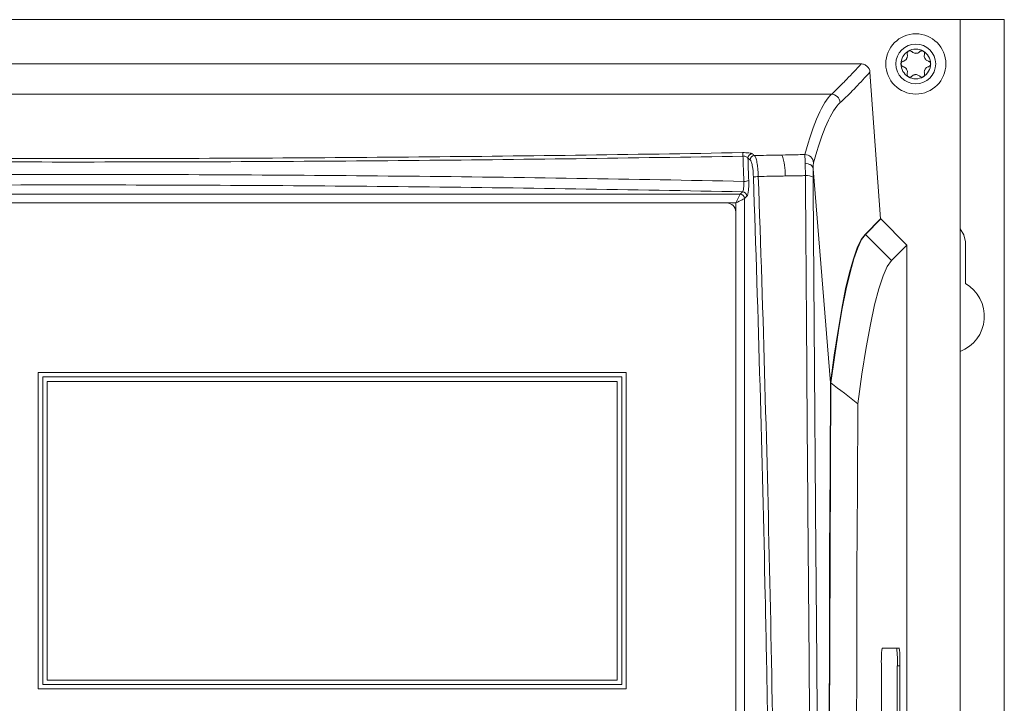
# Model space of a CAD drawing. Header units: millimetres. Extents: x 51 to 855, y 189 to 499.
# Tile 7 of 17: x 150 to 261, y 421 to 499. Entities that reach past the tile are written whole.
import ezdxf

# ---------------------------------------------------------------- set-up
doc = ezdxf.new("R2010")
doc.units = ezdxf.units.MM
doc.header["$LTSCALE"] = 3

msp = doc.modelspace()

# ---------------------------------------------------------------- linework, layer by layer
at = {"color": 7, "linetype": 'Continuous', "lineweight": 15}
for p, q in [((256.09, 498.7), (55.59, 498.7)), ((256.09, 188.7), (256.09, 498.7)), ((261.09, 498.7), (256.09, 498.7)), ((261.09, 188.7), (261.09, 498.7)), ((244.91, 493.7), (66.77, 493.7)), ((247.09, 476.19), (245.91, 492.77)), ((70.15, 490.27), (241.54, 490.27)), ((239.5, 481.85), (241.44, 457.68)), ((80.46, 478.98), (231.23, 478.98)), ((230.73, 477.99), (231.23, 478.98)), ((231.23, 478.98), (231.5, 479.25)), ((231.99, 478.76), (231.72, 478.48)), ((229.73, 477.99), (81.95, 477.99)), ((231.72, 478.48), (231.72, 386.54)), ((230.73, 386.78), (230.73, 476.99)), ((245.35, 474.45), (247.09, 476.19)), ((245.4, 474.45), (247.14, 476.19)), ((247.09, 476.19), (247.14, 476.19)), ((247.14, 476.19), (250.09, 473.24)), ((245.35, 474.45), (245.4, 474.45)), ((245.4, 474.45), (248.35, 471.5)), ((250.09, 473.24), (248.35, 471.5)), ((250.09, 213.96), (250.09, 473.24)), ((256.69, 468.89), (256.69, 473.6)), ((151.89, 458.84), (151.89, 423.09)), ((218.34, 458.84), (151.89, 458.84)), ((218.34, 423.09), (218.34, 458.84)), ((217.84, 458.34), (152.39, 458.34)), ((152.39, 458.34), (152.39, 423.59)), ((217.34, 457.84), (152.89, 457.84)), ((152.89, 457.84), (152.89, 424.09)), ((217.34, 424.09), (217.34, 457.84)), ((217.84, 423.59), (217.84, 458.34)), ((241.44, 457.68), (241.49, 457.68)), ((249.23, 427.7), (247.27, 427.7)), ((248.93, 427.7), (247.27, 427.7)), ((249.23, 427.7), (248.93, 427.7)), ((247.2, 425.7), (247.2, 389.7)), ((249, 389.7), (249, 425.7)), ((249.3, 425.7), (249, 425.7)), ((249.3, 389.7), (249.3, 425.7)), ((151.89, 423.09), (218.34, 423.09)), ((152.39, 423.59), (217.84, 423.59)), ((152.89, 424.09), (217.34, 424.09))]:
    msp.add_line(p, q, dxfattribs=at)
at = {"color": 106, "linetype": 'Continuous', "lineweight": 15}
for p, q in [((230.73, 477.99), (229.73, 477.99)), ((230.73, 476.99), (230.73, 477.99))]:
    msp.add_line(p, q, dxfattribs=at)
at = {"color": 7, "linetype": 'Continuous', "lineweight": 15, "flags": 128}
for points in [[(231.72, 478.48), (231.67, 478.46), (231.57, 478.41), (231.45, 478.35), (231.3, 478.27), (231.12, 478.18), (230.93, 478.09), (230.73, 477.99)], [(241.44, 457.68), (241.87, 460.79), (242.3, 463.6), (242.73, 466.09), (243.16, 468.28), (243.6, 470.14), (244.04, 471.7), (244.47, 472.93), (244.91, 473.85), (245.35, 474.45)], [(241.49, 457.68), (241.92, 460.79), (242.34, 463.6), (242.78, 466.09), (243.21, 468.28), (243.65, 470.14), (244.08, 471.7), (244.52, 472.93), (244.96, 473.85), (245.4, 474.45)], [(256.69, 473.6), (256.53, 474.4), (256.09, 475.06)], [(248.35, 471.5), (247.87, 470.82), (247.39, 469.76), (246.9, 468.31), (246.42, 466.47), (245.95, 464.25), (245.47, 461.65), (245, 458.67), (244.53, 455.31)], [(241.44, 457.68), (241.39, 448.02), (241.35, 438.33), (241.32, 428.6), (241.3, 418.84), (241.29, 409.08), (241.29, 399.31), (241.31, 389.55), (241.34, 379.81), (241.37, 370.1)], [(242.4, 275.69), (242.25, 284.6), (242.12, 293.64), (241.99, 302.8), (241.88, 312.08), (241.78, 321.45), (241.68, 330.92), (241.6, 340.47), (241.53, 350.09), (241.47, 359.77), (241.42, 369.51), (241.39, 379.28), (241.36, 389.09), (241.34, 398.91), (241.34, 408.75), (241.35, 418.58), (241.37, 428.4), (241.4, 438.19), (241.44, 447.96), (241.49, 457.68)], [(244.53, 455.31), (244.48, 445.83), (244.44, 436.31), (244.41, 426.76), (244.4, 417.19), (244.39, 407.61), (244.4, 398.02), (244.41, 388.45), (244.44, 378.9), (244.48, 369.37), (244.52, 359.89), (244.58, 350.45), (244.65, 341.08), (244.73, 331.77), (244.82, 322.54), (244.92, 313.4), (245.03, 304.36), (245.15, 295.42), (245.28, 286.6), (245.42, 277.91)]]:
    msp.add_lwpolyline(points, dxfattribs=at)
at = {"color": 7, "linetype": 'Continuous', "lineweight": 15}
for radius in [3.4, 2.25]:
    msp.add_circle((251.09, 493.7), radius, dxfattribs=at)
for centre, radius, start, end in [((251.09, 493.7), 1.68, 60, 120), ((251.09, 493.7), 1.68, 120, 180), ((251.09, 493.7), 1.2, 147.0052, 152.9948), ((249.51, 494.61), 0.626, 324.2287, 335.7713), ((251.09, 493.7), 1.2, 87.0052, 92.9948), ((251.09, 495.52), 0.626, 264.2287, 275.7713), ((251.09, 493.7), 1.67, 0, 60), ((251.09, 493.7), 1.2, 27.0052, 32.9948), ((252.68, 494.61), 0.626, 204.2287, 215.7713), ((251.09, 493.7), 1.68, 180, 240), ((251.09, 493.7), 1.2, 207.0052, 212.9948), ((249.51, 492.78), 0.626, 24.2287, 35.7713), ((251.09, 493.7), 1.67, 300, 0), ((251.09, 493.7), 1.2, 327.0052, 332.9948), ((252.68, 492.78), 0.626, 144.2287, 155.7713), ((251.09, 493.7), 1.68, 240, 300), ((251.09, 491.87), 0.626, 84.2287, 95.7713), ((251.09, 493.7), 1.2, 267.0052, 272.9948), ((241.54, 489.27), 1, 3.5439, 89.9059), ((230.46, 483.32), 1.09, 357.9761, 19.0882), ((232.62, 483.05), 0.508, 91.7571, 178.5697), ((232.87, 482.85), 0.508, 91.7683, 178.5439), ((230.06, 481.27), 6.27, 357.9226, 20.0035), ((238.53, 482.46), 1, 3.5636, 89.8731), ((233.2, 479.88), 1.1, 85.4744, 114.9445), ((238.78, 479.65), 1.44, 60.6824, 96.554), ((231.74, 481.53), 1.1, 265.4807, 295.0129), ((231.21, 478.47), 0.51, 1.9974, 88.0035), ((231.48, 478.74), 0.51, 1.9974, 88.0035), ((229.73, 476.99), 1, 0, 90), ((254.59, 465.2), 4.25, 290.6673, 60.3884), ((261.62, 426.2), 14.43, 174.0133, 181.989), ((234.62, 426.19), 14.39, 358.011, 5.9865), ((234.88, 426.2), 14.42, 358.0107, 5.9869)]:
    msp.add_arc(centre, radius, start, end, dxfattribs=at)
for centre, major_axis, ratio in [((214.38, -259.28), (0, 750), 0.176209), ((213.89, -259.28), (0, 749.5), 0.176327)]:
    msp.add_ellipse(centre, major_axis=major_axis, ratio=ratio, start_param=6.142907, end_param=6.144848, dxfattribs=at)
for points, knots in [([(250.02, 494.24), (249.98, 494.19), (249.9, 494.1), (249.76, 494.03), (249.68, 494.01), (249.66, 494)], [0, 0, 0, 0, 0.408981, 0.815627, 1, 1, 1, 1]), ([(250.11, 494.79), (250.13, 494.72), (250.15, 494.6), (250.12, 494.45), (250.09, 494.37), (250.08, 494.35)], [0, 0, 0, 0, 0.470139, 0.863221, 1, 1, 1, 1]), ([(250.26, 495.15), (250.25, 495.14), (250.22, 495.12), (250.17, 495.07), (250.12, 494.99), (250.09, 494.89), (250.11, 494.82), (250.11, 494.79)], [0, 0, 0, 0, 0.040586, 0.263797, 0.488484, 0.724466, 1, 1, 1, 1]), ([(250.64, 495.09), (250.61, 495.11), (250.56, 495.16), (250.45, 495.19), (250.34, 495.19), (250.28, 495.16), (250.26, 495.15)], [0, 0, 0, 0, 0.275539, 0.551924, 0.806635, 1, 1, 1, 1]), ([(251.03, 494.9), (250.97, 494.91), (250.84, 494.93), (250.72, 495.01), (250.66, 495.07), (250.64, 495.09)], [0, 0, 0, 0, 0.4089912, 0.8156129, 1, 1, 1, 1]), ([(251.55, 495.09), (251.5, 495.05), (251.41, 494.96), (251.26, 494.91), (251.18, 494.9), (251.16, 494.9)], [0, 0, 0, 0, 0.470131, 0.863218, 1, 1, 1, 1]), ([(251.93, 495.15), (251.93, 495.15), (251.89, 495.17), (251.82, 495.19), (251.73, 495.19), (251.63, 495.16), (251.58, 495.11), (251.55, 495.09)], [0, 0, 0, 0, 0.040587, 0.263819, 0.488515, 0.7245, 1, 1, 1, 1]), ([(252.08, 494.79), (252.08, 494.82), (252.1, 494.89), (252.07, 495), (252.01, 495.09), (251.95, 495.13), (251.93, 495.15)], [0, 0, 0, 0, 0.275553, 0.551949, 0.806648, 1, 1, 1, 1]), ([(252.1, 494.35), (252.08, 494.41), (252.04, 494.53), (252.05, 494.68), (252.07, 494.76), (252.08, 494.79)], [0, 0, 0, 0, 0.4089947, 0.8156395, 1, 1, 1, 1]), ([(252.53, 494), (252.47, 494.02), (252.35, 494.06), (252.23, 494.16), (252.18, 494.23), (252.17, 494.24)], [0, 0, 0, 0, 0.470135, 0.86322, 1, 1, 1, 1]), ([(241.54, 490.27), (241.85, 490.55), (242.15, 490.84), (242.59, 491.27), (242.74, 491.41), (243.02, 491.69), (243.15, 491.84), (243.83, 492.55), (244.38, 493.12), (244.91, 493.7)], [0, 0, 0, 0, 0.25, 0.25, 0.375, 0.375, 0.5, 0.5, 1, 1, 1, 1]), ([(244.91, 493.7), (245.04, 493.7), (245.16, 493.67), (245.4, 493.58), (245.5, 493.51), (245.78, 493.26), (245.89, 493.02), (245.91, 492.77)], [0, 0, 0, 0, 0.25, 0.25, 0.5, 0.5, 1, 1, 1, 1]), ([(249.66, 494), (249.62, 493.99), (249.56, 493.96), (249.47, 493.88), (249.43, 493.79), (249.42, 493.72), (249.42, 493.7)], [0, 0, 0, 0, 0.2755535, 0.5519528, 0.8066469, 1, 1, 1, 1]), ([(249.42, 493.7), (249.42, 493.69), (249.42, 493.65), (249.44, 493.58), (249.48, 493.5), (249.56, 493.43), (249.62, 493.4), (249.66, 493.39)], [0, 0, 0, 0, 0.040582, 0.263845, 0.488504, 0.724475, 1, 1, 1, 1]), ([(249.66, 493.39), (249.72, 493.37), (249.84, 493.33), (249.96, 493.23), (250.01, 493.16), (250.02, 493.15)], [0, 0, 0, 0, 0.470118, 0.863231, 1, 1, 1, 1]), ([(252.17, 493.15), (252.21, 493.2), (252.29, 493.29), (252.42, 493.36), (252.5, 493.38), (252.53, 493.39)], [0, 0, 0, 0, 0.409, 0.815642, 1, 1, 1, 1]), ([(252.77, 493.7), (252.77, 493.7), (252.77, 493.74), (252.75, 493.81), (252.7, 493.89), (252.63, 493.97), (252.56, 493.99), (252.53, 494)], [0, 0, 0, 0, 0.040583, 0.263813, 0.488505, 0.72447, 1, 1, 1, 1]), ([(252.53, 493.39), (252.56, 493.4), (252.63, 493.43), (252.71, 493.51), (252.76, 493.6), (252.77, 493.67), (252.77, 493.7)], [0, 0, 0, 0, 0.275544, 0.551934, 0.806619, 1, 1, 1, 1]), ([(245.91, 492.77), (245.37, 492.19), (244.83, 491.62), (244.15, 490.9), (244.01, 490.76), (243.73, 490.47), (243.3, 490.04), (242.85, 489.61), (242.54, 489.33)], [0, 0, 0, 0, 0.5, 0.5, 0.625, 0.625, 0.75, 1, 1, 1, 1]), ([(250.08, 493.04), (250.1, 492.98), (250.15, 492.86), (250.14, 492.71), (250.12, 492.63), (250.11, 492.6)], [0, 0, 0, 0, 0.4089947, 0.8156395, 1, 1, 1, 1]), ([(250.11, 492.6), (250.11, 492.57), (250.09, 492.5), (250.12, 492.39), (250.18, 492.3), (250.23, 492.26), (250.26, 492.24)], [0, 0, 0, 0, 0.275553, 0.551949, 0.806648, 1, 1, 1, 1]), ([(250.26, 492.24), (250.26, 492.24), (250.3, 492.22), (250.36, 492.2), (250.46, 492.2), (250.56, 492.23), (250.61, 492.28), (250.64, 492.3)], [0, 0, 0, 0, 0.040587, 0.263833, 0.48851, 0.724484, 1, 1, 1, 1]), ([(250.64, 492.3), (250.69, 492.34), (250.78, 492.43), (250.93, 492.48), (251.01, 492.49), (251.03, 492.49)], [0, 0, 0, 0, 0.470122, 0.863216, 1, 1, 1, 1]), ([(251.16, 492.49), (251.22, 492.48), (251.34, 492.46), (251.47, 492.38), (251.53, 492.32), (251.55, 492.3)], [0, 0, 0, 0, 0.408999, 0.815629, 1, 1, 1, 1]), ([(251.55, 492.3), (251.58, 492.28), (251.63, 492.23), (251.74, 492.2), (251.85, 492.2), (251.91, 492.23), (251.93, 492.24)], [0, 0, 0, 0, 0.275553, 0.551932, 0.806638, 1, 1, 1, 1]), ([(251.93, 492.24), (251.94, 492.25), (251.97, 492.27), (252.02, 492.32), (252.07, 492.4), (252.1, 492.5), (252.08, 492.57), (252.08, 492.6)], [0, 0, 0, 0, 0.040587, 0.263833, 0.488514, 0.724465, 1, 1, 1, 1]), ([(252.08, 492.6), (252.06, 492.67), (252.04, 492.79), (252.07, 492.94), (252.1, 493.02), (252.1, 493.04)], [0, 0, 0, 0, 0.470139, 0.863221, 1, 1, 1, 1]), ([(231.55, 483.28), (218.98, 483.07), (206.39, 482.9), (181.15, 482.68), (168.51, 482.62), (143.18, 482.62), (130.53, 482.68), (105.3, 482.9), (92.71, 483.07), (80.14, 483.28)], [0, 0, 0, 0, 0.25, 0.25, 0.5, 0.5, 0.75, 0.75, 1, 1, 1, 1]), ([(80.2, 483.68), (92.76, 483.46), (105.34, 483.29), (130.55, 483.07), (143.19, 483.01), (168.5, 483.01), (181.13, 483.07), (206.35, 483.29), (218.93, 483.46), (231.49, 483.68)], [0, 0, 0, 0, 0.25, 0.25, 0.5, 0.5, 0.75, 0.75, 1, 1, 1, 1]), ([(231.49, 483.68), (231.62, 483.68), (231.75, 483.68), (232, 483.67), (232.12, 483.66), (232.32, 483.64), (232.41, 483.62), (232.54, 483.59), (232.58, 483.58), (232.6, 483.56)], [0, 0, 0, 0, 0.25, 0.25, 0.5, 0.5, 0.75, 0.75, 1, 1, 1, 1]), ([(232.11, 483.06), (232.09, 483.12), (232.03, 483.17), (231.88, 483.24), (231.82, 483.26), (231.69, 483.28), (231.62, 483.29), (231.55, 483.28)], [0, 0, 0, 0, 0.5, 0.5, 0.75, 0.75, 1, 1, 1, 1]), ([(231.65, 480.43), (231.64, 480.76), (231.63, 481.08), (231.62, 481.41), (231.59, 482.04), (231.57, 482.66), (231.55, 483.28)], [0, 0, 0, 0, 0.001, 0.001, 0.001, 0.002913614, 0.002913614, 0.002913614, 0.002913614]), ([(232.86, 483.36), (233.31, 483.36), (233.76, 483.37), (234.22, 483.38), (234.8, 483.39), (235.38, 483.4), (235.96, 483.41)], [0.000488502, 0.000488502, 0.000488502, 0.000488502, 0.001856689, 0.001856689, 0.001856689, 0.003615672, 0.003615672, 0.003615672, 0.003615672]), ([(232.86, 483.36), (232.91, 483.31), (232.96, 483.23), (233.03, 483.03), (233.05, 482.95), (233.09, 482.77), (233.11, 482.68), (233.15, 482.47), (233.17, 482.35), (233.2, 482.11), (233.22, 481.98), (233.24, 481.72), (233.25, 481.57), (233.27, 481.28), (233.28, 481.14), (233.28, 480.98)], [0, 0, 0, 0, 0.25, 0.25, 0.375, 0.375, 0.5, 0.5, 0.625, 0.625, 0.75, 0.75, 0.875, 0.875, 1, 1, 1, 1]), ([(235.96, 483.41), (236.48, 483.42), (237.01, 483.43), (237.53, 483.44), (237.86, 483.45), (238.2, 483.46), (238.53, 483.46)], [0, 0, 0, 0, 0.001587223, 0.001587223, 0.001587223, 0.002592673, 0.002592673, 0.002592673, 0.002592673]), ([(238.59, 482.48), (238.58, 482.75), (238.57, 482.97), (238.54, 483.3), (238.54, 483.41), (238.53, 483.46)], [0, 0, 0, 0, 0.5, 0.5, 1, 1, 1, 1]), ([(232.73, 480.88), (232.71, 481.39), (232.67, 481.86), (232.57, 482.38), (232.53, 482.53), (232.45, 482.75), (232.41, 482.83), (232.37, 482.86)], [0, 0, 0, 0, 0.5, 0.5, 0.75, 0.75, 1, 1, 1, 1]), ([(238.61, 481.08), (238.61, 481.34), (238.6, 481.59), (238.6, 482.06), (238.59, 482.28), (238.59, 482.48)], [0, 0, 0, 0, 0.5, 0.5, 1, 1, 1, 1]), ([(239.5, 481.86), (239.48, 482.02), (239.38, 482.17), (239.13, 482.34), (239.03, 482.38), (238.82, 482.45), (238.71, 482.47), (238.59, 482.48)], [0, 0, 0, 0, 0.5, 0.5, 0.75, 0.75, 1, 1, 1, 1]), ([(239.53, 482.52), (239.52, 482.49), (239.51, 482.41), (239.5, 482.24), (239.5, 482.17), (239.5, 482.02), (239.5, 481.94), (239.5, 481.85)], [0, 0, 0, 0, 0.5, 0.5, 0.75, 0.75, 1, 1, 1, 1]), ([(80.04, 480.43), (92.62, 480.69), (105.23, 480.89), (130.49, 481.15), (143.14, 481.21), (162.15, 481.21), (168.48, 481.2), (181.15, 481.13), (187.48, 481.08), (206.45, 480.89), (219.07, 480.69), (231.65, 480.43)], [0, 0, 0, 0, 0.25, 0.25, 0.5, 0.5, 0.625, 0.625, 0.75, 0.75, 1, 1, 1, 1]), ([(234.75, 385.83), (234.69, 393.81), (234.6, 401.79), (234.43, 413.73), (234.37, 417.71), (234.23, 425.66), (234.15, 429.63), (233.73, 449.46), (233.28, 465.22), (232.73, 480.88)], [0, 0, 0, 0, 0.25, 0.25, 0.375, 0.375, 0.5, 0.5, 1, 1, 1, 1]), ([(236.33, 481.04), (235.75, 481.03), (235.17, 481.02), (234.58, 481.01), (234.15, 481), (233.72, 480.99), (233.28, 480.98)], [0, 0, 0, 0, 0.001767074, 0.001767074, 0.001767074, 0.003075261, 0.003075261, 0.003075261, 0.003075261]), ([(233.28, 480.98), (233.84, 465.31), (234.28, 449.53), (234.79, 425.72), (234.93, 417.76), (235.16, 401.82), (235.24, 393.84), (235.3, 385.85)], [0, 0, 0, 0, 0.5, 0.5, 0.75, 0.75, 1, 1, 1, 1]), ([(238.61, 481.08), (238.38, 481.08), (238.15, 481.07), (237.91, 481.07), (237.39, 481.06), (236.86, 481.05), (236.33, 481.04)], [0.000803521, 0.000803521, 0.000803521, 0.000803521, 0.00151043, 0.00151043, 0.00151043, 0.003104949, 0.003104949, 0.003104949, 0.003104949]), ([(239.6, 370.77), (239.49, 380.03), (239.38, 389.29), (239.19, 407.77), (239.11, 416.99), (238.99, 430.81), (238.95, 435.41), (238.88, 444.59), (238.84, 449.17), (238.74, 462.89), (238.68, 472), (238.61, 481.08)], [0, 0, 0, 0, 0.25, 0.25, 0.5, 0.5, 0.625, 0.625, 0.75, 0.75, 1, 1, 1, 1]), ([(239.5, 481.86), (239.49, 481.73), (239.49, 481.58), (239.48, 481.25), (239.48, 481.09), (239.48, 480.91)], [0, 0, 0, 0, 0.5, 0.5, 1, 1, 1, 1]), ([(239.48, 480.91), (239.54, 471.84), (239.61, 462.74), (239.71, 449.04), (239.74, 444.46), (239.82, 435.29), (239.86, 430.7), (239.97, 416.9), (240.06, 407.69), (240.25, 389.23), (240.35, 379.99), (240.47, 370.74)], [0, 0, 0, 0, 0.25, 0.25, 0.375, 0.375, 0.5, 0.5, 0.75, 0.75, 1, 1, 1, 1]), ([(231.5, 479.25), (218.94, 479.51), (206.35, 479.7), (181.13, 479.96), (168.5, 480.03), (143.19, 480.03), (130.56, 479.96), (105.34, 479.7), (92.75, 479.51), (80.19, 479.25)], [0, 0, 0, 0, 0.25, 0.25, 0.5, 0.5, 0.75, 0.75, 1, 1, 1, 1]), ([(231.5, 479.25), (231.53, 479.27), (231.55, 479.32), (231.6, 479.46), (231.61, 479.56), (231.64, 479.78), (231.65, 479.9), (231.66, 480.16), (231.66, 480.3), (231.65, 480.43)], [0, 0, 0, 0, 0.25, 0.25, 0.5, 0.5, 0.75, 0.75, 1, 1, 1, 1]), ([(232.2, 480.53), (232.21, 480.43), (232.21, 480.33), (232.21, 480.13), (232.21, 480.03), (232.2, 479.84), (232.19, 479.74), (232.18, 479.56), (232.17, 479.47), (232.14, 479.22), (232.12, 479.08), (232.06, 478.86), (232.03, 478.79), (231.99, 478.76)], [0, 0, 0, 0, 0.125, 0.125, 0.25, 0.25, 0.375, 0.375, 0.5, 0.5, 0.75, 0.75, 1, 1, 1, 1])]:
    msp.add_open_spline(points, degree=3, knots=knots, dxfattribs=at)
for points in [[(238.53, 483.46), (239.54, 487.09), (240.54, 489.36), (241.54, 490.27)], [(242.54, 489.33), (241.54, 488.41), (240.54, 486.15), (239.53, 482.52)], [(232.11, 483.06), (232.14, 482.22), (232.17, 481.38), (232.2, 480.53)], [(239.5, 481.85), (239.5, 481.85), (239.5, 481.86), (239.5, 481.86)], [(244.53, 455.31), (243.52, 456.1), (242.5, 456.89), (241.49, 457.68)]]:
    msp.add_open_spline(points, degree=3, dxfattribs=at)

doc.saveas('drawing.dxf')
